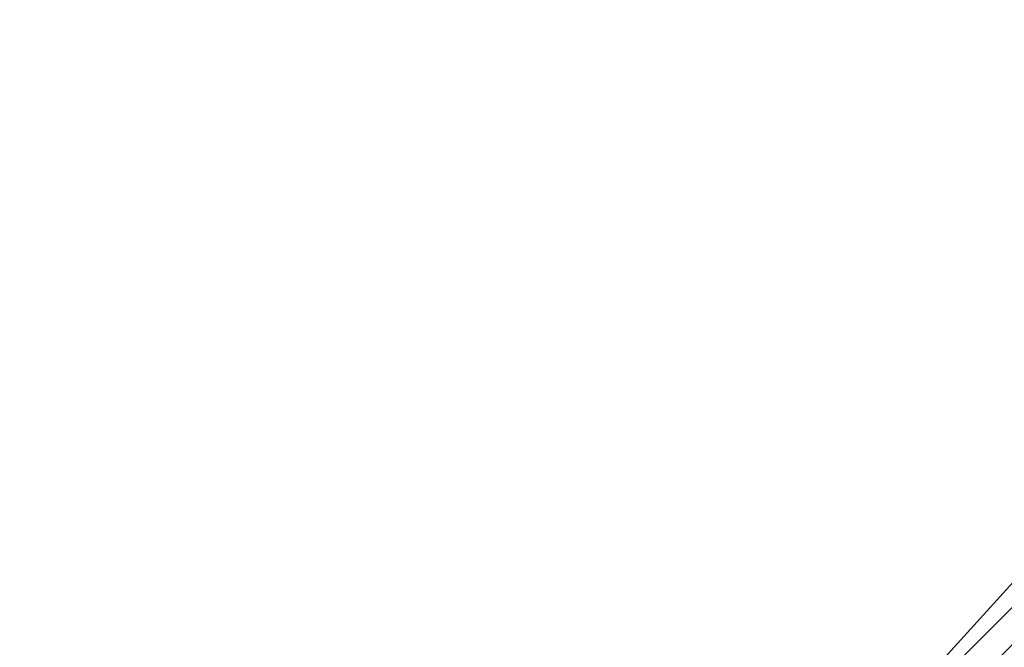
# Model space of a CAD drawing. Header units: metres. Extents: x 102852 to 106916, y 385458 to 392749.
# Tile 47 of 59: x 104852 to 104911, y 388367 to 388404. Entities that reach past the tile are written whole.
import ezdxf

# ---------------------------------------------------------------- set-up
doc = ezdxf.new("R2010")
doc.units = ezdxf.units.M
doc.layers.add('0-BEPLANTING', color=14, linetype='Continuous', lineweight=30)
doc.layers.add('B-WE-GR-STRUIK-G', color=90, linetype='Continuous', lineweight=13)

msp = doc.modelspace()

# ---------------------------------------------------------------- hatches: boundary and pattern name
at = {"layer": '0-BEPLANTING', "ltscale": 0.2}
h = msp.add_hatch(dxfattribs=at)
h.set_pattern_fill('ANSI31', color=256, scale=0.1, pattern_type=2)
h.set_pattern_definition([(45, (0, 0), (-1.122532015, 1.122532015), [])])
h.paths.add_polyline_path([(104987.201, 388309.166), (104992.925, 388315.588), (104992.756, 388316.667), (104991.641, 388317.403), (104953.135, 388274.476), (104923.953, 388240.828), (104926.911, 388240.402), (104944.757, 388260.964), (104957.242, 388276.217), (104972.593, 388292.144)])
h.paths.add_polyline_path([(104936.204, 388377.188), (104952.646, 388367.271), (104969.821, 388352.819), (104974.522, 388348.095), (104980.289, 388345.028), (104984.264, 388338.012), (104991.022, 388328.917), (104993.469, 388321.613), (105005.563, 388330.004), (104996.896, 388342.497), (104976.68, 388370.134), (104961.352, 388387.307), (104947.568, 388403.325), (104947.217, 388404.45), (104938.787, 388397.035), (104930.964, 388390.489), (104916.114, 388375.269), (104903.991, 388361.911), (104899.862, 388357.443), (104895.733, 388352.975), (104891.914, 388348.244), (104885.812, 388340.551), (104877.742, 388328.044), (104867.665, 388309.754), (104853.458, 388287.129), (104848.149, 388279.703), (104837.038, 388265.339), (104824.573, 388250.432), (104801.029, 388224.864), (104781.751, 388202.889), (104770.991, 388190.278), (104772.452, 388186.635), (104772.811, 388187.175), (104805.639, 388224.606), (104808.222, 388227.561), (104831.7, 388254.318), (104832.147, 388254.814), (104859.776, 388286.427), (104860.103, 388290.424), (104882.914, 388316.421), (104883.344, 388316.932), (104906.664, 388343.462), (104907.096, 388343.97)])

# ---------------------------------------------------------------- linework, layer by layer
at = {"layer": 'B-WE-GR-STRUIK-G', "flags": 128}
msp.add_lwpolyline([(104853.458, 388287.129), (104867.665, 388309.754), (104877.742, 388328.044), (104885.812, 388340.551), (104891.914, 388348.244), (104895.733, 388352.975), (104899.862, 388357.443), (104903.991, 388361.911), (104916.114, 388375.269), (104930.964, 388390.489), (104938.787, 388397.035), (104947.217, 388404.45), (104947.568, 388403.325), (104961.352, 388387.307), (104976.68, 388370.134), (104996.896, 388342.497), (105005.563, 388330.004)], dxfattribs=at)

doc.saveas('drawing.dxf')
